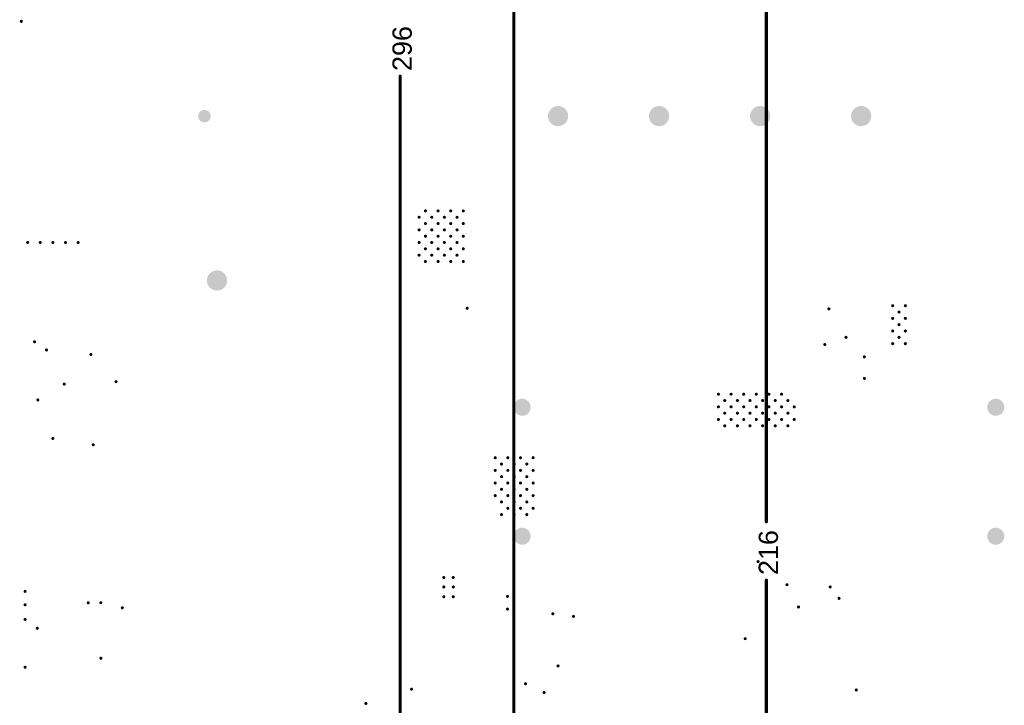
# Model space of a CAD drawing. Header units: inches. Extents: x -0.1 to 14.1, y -0.4 to 13.9.
# Tile 8 of 16: x 7 to 10.1, y 3.8 to 5.9. Entities that reach past the tile are written whole.
import ezdxf

# ---------------------------------------------------------------- set-up
doc = ezdxf.new("R2010")
doc.units = ezdxf.units.IN
doc.header["$MEASUREMENT"] = 0
for name, color, linetype in [('Mechanical32', 56, 'Continuous'), ('PadHoleLayer', 156, 'Continuous'), ('ViaHoleLayer', 16, 'Continuous')]:
    doc.layers.add(name, color=color, linetype=linetype)
doc.styles.add('Arial', font='txt', dxfattribs={"height": 0.2})

# ---------------------------------------------------------------- blocks, each defined once
blk = doc.blocks.new('K_______5011_11')
at = {"layer": 'PadHoleLayer'}
h = blk.add_hatch(color=156, dxfattribs=at)
edge = h.paths.add_edge_path()
edge.add_arc((0, 0), 0.0315, 0, 360)
blk = doc.blocks.new('FP_B32774X1305K000_RADIAL_MFG_49')
at = {"layer": 'PadHoleLayer'}
h = blk.add_hatch(color=156, dxfattribs=at)
edge = h.paths.add_edge_path()
edge.add_arc((-0.5413, 0), 0.0197, 0, 360)
h = blk.add_hatch(color=156, dxfattribs=at)
edge = h.paths.add_edge_path()
edge.add_arc((0.5413, 0), 0.0197, 0, 360)
blk = doc.blocks.new('FP_B32676G6126K000_RADIAL_MFG_451')
at = {"layer": 'PadHoleLayer'}
h = blk.add_hatch(color=156, dxfattribs=at)
edge = h.paths.add_edge_path()
edge.add_arc((-0.7382, 0.2008), 0.0266, 0, 360)
h = blk.add_hatch(color=156, dxfattribs=at)
edge = h.paths.add_edge_path()
edge.add_arc((0.7382, 0.2008), 0.0266, 0, 360)
h = blk.add_hatch(color=156, dxfattribs=at)
edge = h.paths.add_edge_path()
edge.add_arc((-0.7382, -0.2008), 0.0266, 0, 360)
h = blk.add_hatch(color=156, dxfattribs=at)
edge = h.paths.add_edge_path()
edge.add_arc((0.7382, -0.2008), 0.0266, 0, 360)
blk = doc.blocks.new('FP_B181179_V0_D6938_PTH8_MFG_539')
at = {"layer": 'PadHoleLayer'}
h = blk.add_hatch(color=156, dxfattribs=at)
edge = h.paths.add_edge_path()
edge.add_arc((-0.8661, 0.4724), 0.0315, 0, 360)
h = blk.add_hatch(color=156, dxfattribs=at)
edge = h.paths.add_edge_path()
edge.add_arc((0.8661, 0.4724), 0.0315, 0, 360)
h = blk.add_hatch(color=156, dxfattribs=at)
edge = h.paths.add_edge_path()
edge.add_arc((-0.8661, 0.1575), 0.0315, 0, 360)
h = blk.add_hatch(color=156, dxfattribs=at)
edge = h.paths.add_edge_path()
edge.add_arc((0.8661, 0.1575), 0.0315, 0, 360)
h = blk.add_hatch(color=156, dxfattribs=at)
edge = h.paths.add_edge_path()
edge.add_arc((-0.8661, -0.1575), 0.0315, 0, 360)
h = blk.add_hatch(color=156, dxfattribs=at)
edge = h.paths.add_edge_path()
edge.add_arc((0.8661, -0.1575), 0.0315, 0, 360)
h = blk.add_hatch(color=156, dxfattribs=at)
edge = h.paths.add_edge_path()
edge.add_arc((-0.8661, -0.4724), 0.0315, 0, 360)
h = blk.add_hatch(color=156, dxfattribs=at)
edge = h.paths.add_edge_path()
edge.add_arc((0.8661, -0.4724), 0.0315, 0, 360)

msp = doc.modelspace()

# ---------------------------------------------------------------- hatches: boundary and pattern name
at = {"layer": 'ViaHoleLayer'}
h = msp.add_hatch(color=16, dxfattribs=at)
edge = h.paths.add_edge_path()
edge.add_arc((6.9882, 5.8858), 0.005, 0, 360)
h = msp.add_hatch(color=16, dxfattribs=at)
edge = h.paths.add_edge_path()
edge.add_arc((8.2283, 5.2756), 0.005, 0, 360)
h = msp.add_hatch(color=16, dxfattribs=at)
edge = h.paths.add_edge_path()
edge.add_arc((8.248, 5.2953), 0.005, 0, 360)
h = msp.add_hatch(color=16, dxfattribs=at)
edge = h.paths.add_edge_path()
edge.add_arc((8.2677, 5.2756), 0.005, 0, 360)
h = msp.add_hatch(color=16, dxfattribs=at)
edge = h.paths.add_edge_path()
edge.add_arc((8.2874, 5.2953), 0.005, 0, 360)
h = msp.add_hatch(color=16, dxfattribs=at)
edge = h.paths.add_edge_path()
edge.add_arc((8.3071, 5.2756), 0.005, 0, 360)
h = msp.add_hatch(color=16, dxfattribs=at)
edge = h.paths.add_edge_path()
edge.add_arc((8.3268, 5.2953), 0.005, 0, 360)
h = msp.add_hatch(color=16, dxfattribs=at)
edge = h.paths.add_edge_path()
edge.add_arc((8.3465, 5.2756), 0.005, 0, 360)
h = msp.add_hatch(color=16, dxfattribs=at)
edge = h.paths.add_edge_path()
edge.add_arc((8.3661, 5.2953), 0.005, 0, 360)
h = msp.add_hatch(color=16, dxfattribs=at)
edge = h.paths.add_edge_path()
edge.add_arc((8.248, 5.2559), 0.005, 0, 360)
h = msp.add_hatch(color=16, dxfattribs=at)
edge = h.paths.add_edge_path()
edge.add_arc((8.2874, 5.2559), 0.005, 0, 360)
h = msp.add_hatch(color=16, dxfattribs=at)
edge = h.paths.add_edge_path()
edge.add_arc((8.3268, 5.2559), 0.005, 0, 360)
h = msp.add_hatch(color=16, dxfattribs=at)
edge = h.paths.add_edge_path()
edge.add_arc((8.3661, 5.2559), 0.005, 0, 360)
h = msp.add_hatch(color=16, dxfattribs=at)
edge = h.paths.add_edge_path()
edge.add_arc((8.2283, 5.2362), 0.005, 0, 360)
h = msp.add_hatch(color=16, dxfattribs=at)
edge = h.paths.add_edge_path()
edge.add_arc((8.248, 5.2165), 0.005, 0, 360)
h = msp.add_hatch(color=16, dxfattribs=at)
edge = h.paths.add_edge_path()
edge.add_arc((8.2677, 5.2362), 0.005, 0, 360)
h = msp.add_hatch(color=16, dxfattribs=at)
edge = h.paths.add_edge_path()
edge.add_arc((8.2874, 5.2165), 0.005, 0, 360)
h = msp.add_hatch(color=16, dxfattribs=at)
edge = h.paths.add_edge_path()
edge.add_arc((8.3071, 5.2362), 0.005, 0, 360)
h = msp.add_hatch(color=16, dxfattribs=at)
edge = h.paths.add_edge_path()
edge.add_arc((8.3268, 5.2165), 0.005, 0, 360)
h = msp.add_hatch(color=16, dxfattribs=at)
edge = h.paths.add_edge_path()
edge.add_arc((8.3465, 5.2362), 0.005, 0, 360)
h = msp.add_hatch(color=16, dxfattribs=at)
edge = h.paths.add_edge_path()
edge.add_arc((8.3661, 5.2165), 0.005, 0, 360)
h = msp.add_hatch(color=16, dxfattribs=at)
edge = h.paths.add_edge_path()
edge.add_arc((7.0079, 5.1969), 0.005, 0, 360)
h = msp.add_hatch(color=16, dxfattribs=at)
edge = h.paths.add_edge_path()
edge.add_arc((7.0472, 5.1969), 0.005, 0, 360)
h = msp.add_hatch(color=16, dxfattribs=at)
edge = h.paths.add_edge_path()
edge.add_arc((7.0866, 5.1969), 0.005, 0, 360)
h = msp.add_hatch(color=16, dxfattribs=at)
edge = h.paths.add_edge_path()
edge.add_arc((7.126, 5.1969), 0.005, 0, 360)
h = msp.add_hatch(color=16, dxfattribs=at)
edge = h.paths.add_edge_path()
edge.add_arc((7.1654, 5.1969), 0.005, 0, 360)
h = msp.add_hatch(color=16, dxfattribs=at)
edge = h.paths.add_edge_path()
edge.add_arc((8.2283, 5.1969), 0.005, 0, 360)
h = msp.add_hatch(color=16, dxfattribs=at)
edge = h.paths.add_edge_path()
edge.add_arc((8.2677, 5.1969), 0.005, 0, 360)
h = msp.add_hatch(color=16, dxfattribs=at)
edge = h.paths.add_edge_path()
edge.add_arc((8.3071, 5.1969), 0.005, 0, 360)
h = msp.add_hatch(color=16, dxfattribs=at)
edge = h.paths.add_edge_path()
edge.add_arc((8.3465, 5.1969), 0.005, 0, 360)
h = msp.add_hatch(color=16, dxfattribs=at)
edge = h.paths.add_edge_path()
edge.add_arc((8.2283, 5.1575), 0.005, 0, 360)
h = msp.add_hatch(color=16, dxfattribs=at)
edge = h.paths.add_edge_path()
edge.add_arc((8.248, 5.1772), 0.005, 0, 360)
h = msp.add_hatch(color=16, dxfattribs=at)
edge = h.paths.add_edge_path()
edge.add_arc((8.2677, 5.1575), 0.005, 0, 360)
h = msp.add_hatch(color=16, dxfattribs=at)
edge = h.paths.add_edge_path()
edge.add_arc((8.2874, 5.1772), 0.005, 0, 360)
h = msp.add_hatch(color=16, dxfattribs=at)
edge = h.paths.add_edge_path()
edge.add_arc((8.3071, 5.1575), 0.005, 0, 360)
h = msp.add_hatch(color=16, dxfattribs=at)
edge = h.paths.add_edge_path()
edge.add_arc((8.3268, 5.1772), 0.005, 0, 360)
h = msp.add_hatch(color=16, dxfattribs=at)
edge = h.paths.add_edge_path()
edge.add_arc((8.3465, 5.1575), 0.005, 0, 360)
h = msp.add_hatch(color=16, dxfattribs=at)
edge = h.paths.add_edge_path()
edge.add_arc((8.3661, 5.1772), 0.005, 0, 360)
h = msp.add_hatch(color=16, dxfattribs=at)
edge = h.paths.add_edge_path()
edge.add_arc((8.248, 5.1378), 0.005, 0, 360)
h = msp.add_hatch(color=16, dxfattribs=at)
edge = h.paths.add_edge_path()
edge.add_arc((8.2874, 5.1378), 0.005, 0, 360)
h = msp.add_hatch(color=16, dxfattribs=at)
edge = h.paths.add_edge_path()
edge.add_arc((8.3268, 5.1378), 0.005, 0, 360)
h = msp.add_hatch(color=16, dxfattribs=at)
edge = h.paths.add_edge_path()
edge.add_arc((8.3661, 5.1378), 0.005, 0, 360)
h = msp.add_hatch(color=16, dxfattribs=at)
edge = h.paths.add_edge_path()
edge.add_arc((9.7047, 5), 0.005, 0, 360)
h = msp.add_hatch(color=16, dxfattribs=at)
edge = h.paths.add_edge_path()
edge.add_arc((9.7441, 5), 0.005, 0, 360)
h = msp.add_hatch(color=16, dxfattribs=at)
edge = h.paths.add_edge_path()
edge.add_arc((8.378, 4.9921), 0.005, 0, 360)
h = msp.add_hatch(color=16, dxfattribs=at)
edge = h.paths.add_edge_path()
edge.add_arc((9.5059, 4.9901), 0.005, 0, 360)
h = msp.add_hatch(color=16, dxfattribs=at)
edge = h.paths.add_edge_path()
edge.add_arc((9.7244, 4.9803), 0.005, 0, 360)
h = msp.add_hatch(color=16, dxfattribs=at)
edge = h.paths.add_edge_path()
edge.add_arc((9.7047, 4.9606), 0.005, 0, 360)
h = msp.add_hatch(color=16, dxfattribs=at)
edge = h.paths.add_edge_path()
edge.add_arc((9.7244, 4.9409), 0.005, 0, 360)
h = msp.add_hatch(color=16, dxfattribs=at)
edge = h.paths.add_edge_path()
edge.add_arc((9.7441, 4.9606), 0.005, 0, 360)
h = msp.add_hatch(color=16, dxfattribs=at)
edge = h.paths.add_edge_path()
edge.add_arc((9.7047, 4.9213), 0.005, 0, 360)
h = msp.add_hatch(color=16, dxfattribs=at)
edge = h.paths.add_edge_path()
edge.add_arc((9.7441, 4.9213), 0.005, 0, 360)
h = msp.add_hatch(color=16, dxfattribs=at)
edge = h.paths.add_edge_path()
edge.add_arc((7.0295, 4.8878), 0.005, 0, 360)
h = msp.add_hatch(color=16, dxfattribs=at)
edge = h.paths.add_edge_path()
edge.add_arc((9.4929, 4.879), 0.005, 0, 360)
h = msp.add_hatch(color=16, dxfattribs=at)
edge = h.paths.add_edge_path()
edge.add_arc((9.5591, 4.9016), 0.005, 0, 360)
h = msp.add_hatch(color=16, dxfattribs=at)
edge = h.paths.add_edge_path()
edge.add_arc((9.7047, 4.8819), 0.005, 0, 360)
h = msp.add_hatch(color=16, dxfattribs=at)
edge = h.paths.add_edge_path()
edge.add_arc((9.7244, 4.9016), 0.005, 0, 360)
h = msp.add_hatch(color=16, dxfattribs=at)
edge = h.paths.add_edge_path()
edge.add_arc((9.7441, 4.8819), 0.005, 0, 360)
h = msp.add_hatch(color=16, dxfattribs=at)
edge = h.paths.add_edge_path()
edge.add_arc((7.0669, 4.8622), 0.005, 0, 360)
h = msp.add_hatch(color=16, dxfattribs=at)
edge = h.paths.add_edge_path()
edge.add_arc((7.2052, 4.8482), 0.005, 0, 360)
h = msp.add_hatch(color=16, dxfattribs=at)
edge = h.paths.add_edge_path()
edge.add_arc((9.6163, 4.8408), 0.005, 0, 360)
h = msp.add_hatch(color=16, dxfattribs=at)
edge = h.paths.add_edge_path()
edge.add_arc((7.122, 4.7559), 0.005, 0, 360)
h = msp.add_hatch(color=16, dxfattribs=at)
edge = h.paths.add_edge_path()
edge.add_arc((7.2835, 4.7633), 0.005, 0, 360)
h = msp.add_hatch(color=16, dxfattribs=at)
edge = h.paths.add_edge_path()
edge.add_arc((9.6163, 4.7736), 0.005, 0, 360)
h = msp.add_hatch(color=16, dxfattribs=at)
edge = h.paths.add_edge_path()
edge.add_arc((9.1614, 4.7244), 0.005, 0, 360)
h = msp.add_hatch(color=16, dxfattribs=at)
edge = h.paths.add_edge_path()
edge.add_arc((9.2008, 4.7244), 0.005, 0, 360)
h = msp.add_hatch(color=16, dxfattribs=at)
edge = h.paths.add_edge_path()
edge.add_arc((9.2402, 4.7244), 0.005, 0, 360)
h = msp.add_hatch(color=16, dxfattribs=at)
edge = h.paths.add_edge_path()
edge.add_arc((9.2795, 4.7244), 0.005, 0, 360)
h = msp.add_hatch(color=16, dxfattribs=at)
edge = h.paths.add_edge_path()
edge.add_arc((9.3189, 4.7244), 0.005, 0, 360)
h = msp.add_hatch(color=16, dxfattribs=at)
edge = h.paths.add_edge_path()
edge.add_arc((9.3583, 4.7244), 0.005, 0, 360)
h = msp.add_hatch(color=16, dxfattribs=at)
edge = h.paths.add_edge_path()
edge.add_arc((7.0399, 4.7065), 0.005, 0, 360)
h = msp.add_hatch(color=16, dxfattribs=at)
edge = h.paths.add_edge_path()
edge.add_arc((9.1811, 4.7047), 0.005, 0, 360)
h = msp.add_hatch(color=16, dxfattribs=at)
edge = h.paths.add_edge_path()
edge.add_arc((9.2205, 4.7047), 0.005, 0, 360)
h = msp.add_hatch(color=16, dxfattribs=at)
edge = h.paths.add_edge_path()
edge.add_arc((9.2598, 4.7047), 0.005, 0, 360)
h = msp.add_hatch(color=16, dxfattribs=at)
edge = h.paths.add_edge_path()
edge.add_arc((9.2992, 4.7047), 0.005, 0, 360)
h = msp.add_hatch(color=16, dxfattribs=at)
edge = h.paths.add_edge_path()
edge.add_arc((9.3386, 4.7047), 0.005, 0, 360)
h = msp.add_hatch(color=16, dxfattribs=at)
edge = h.paths.add_edge_path()
edge.add_arc((9.378, 4.7047), 0.005, 0, 360)
h = msp.add_hatch(color=16, dxfattribs=at)
edge = h.paths.add_edge_path()
edge.add_arc((9.1614, 4.685), 0.005, 0, 360)
h = msp.add_hatch(color=16, dxfattribs=at)
edge = h.paths.add_edge_path()
edge.add_arc((9.1811, 4.6654), 0.005, 0, 360)
h = msp.add_hatch(color=16, dxfattribs=at)
edge = h.paths.add_edge_path()
edge.add_arc((9.2008, 4.685), 0.005, 0, 360)
h = msp.add_hatch(color=16, dxfattribs=at)
edge = h.paths.add_edge_path()
edge.add_arc((9.2205, 4.6654), 0.005, 0, 360)
h = msp.add_hatch(color=16, dxfattribs=at)
edge = h.paths.add_edge_path()
edge.add_arc((9.2402, 4.685), 0.005, 0, 360)
h = msp.add_hatch(color=16, dxfattribs=at)
edge = h.paths.add_edge_path()
edge.add_arc((9.2598, 4.6654), 0.005, 0, 360)
h = msp.add_hatch(color=16, dxfattribs=at)
edge = h.paths.add_edge_path()
edge.add_arc((9.2795, 4.685), 0.005, 0, 360)
h = msp.add_hatch(color=16, dxfattribs=at)
edge = h.paths.add_edge_path()
edge.add_arc((9.2992, 4.6654), 0.005, 0, 360)
h = msp.add_hatch(color=16, dxfattribs=at)
edge = h.paths.add_edge_path()
edge.add_arc((9.3189, 4.685), 0.005, 0, 360)
h = msp.add_hatch(color=16, dxfattribs=at)
edge = h.paths.add_edge_path()
edge.add_arc((9.3386, 4.6654), 0.005, 0, 360)
h = msp.add_hatch(color=16, dxfattribs=at)
edge = h.paths.add_edge_path()
edge.add_arc((9.3583, 4.685), 0.005, 0, 360)
h = msp.add_hatch(color=16, dxfattribs=at)
edge = h.paths.add_edge_path()
edge.add_arc((9.378, 4.6654), 0.005, 0, 360)
h = msp.add_hatch(color=16, dxfattribs=at)
edge = h.paths.add_edge_path()
edge.add_arc((9.3976, 4.685), 0.005, 0, 360)
h = msp.add_hatch(color=16, dxfattribs=at)
edge = h.paths.add_edge_path()
edge.add_arc((9.1614, 4.6457), 0.005, 0, 360)
h = msp.add_hatch(color=16, dxfattribs=at)
edge = h.paths.add_edge_path()
edge.add_arc((9.2008, 4.6457), 0.005, 0, 360)
h = msp.add_hatch(color=16, dxfattribs=at)
edge = h.paths.add_edge_path()
edge.add_arc((9.2402, 4.6457), 0.005, 0, 360)
h = msp.add_hatch(color=16, dxfattribs=at)
edge = h.paths.add_edge_path()
edge.add_arc((9.2795, 4.6457), 0.005, 0, 360)
h = msp.add_hatch(color=16, dxfattribs=at)
edge = h.paths.add_edge_path()
edge.add_arc((9.3189, 4.6457), 0.005, 0, 360)
h = msp.add_hatch(color=16, dxfattribs=at)
edge = h.paths.add_edge_path()
edge.add_arc((9.3583, 4.6457), 0.005, 0, 360)
h = msp.add_hatch(color=16, dxfattribs=at)
edge = h.paths.add_edge_path()
edge.add_arc((9.3976, 4.6457), 0.005, 0, 360)
h = msp.add_hatch(color=16, dxfattribs=at)
edge = h.paths.add_edge_path()
edge.add_arc((9.1811, 4.626), 0.005, 0, 360)
h = msp.add_hatch(color=16, dxfattribs=at)
edge = h.paths.add_edge_path()
edge.add_arc((9.2205, 4.626), 0.005, 0, 360)
h = msp.add_hatch(color=16, dxfattribs=at)
edge = h.paths.add_edge_path()
edge.add_arc((9.2598, 4.626), 0.005, 0, 360)
h = msp.add_hatch(color=16, dxfattribs=at)
edge = h.paths.add_edge_path()
edge.add_arc((9.2992, 4.626), 0.005, 0, 360)
h = msp.add_hatch(color=16, dxfattribs=at)
edge = h.paths.add_edge_path()
edge.add_arc((9.3386, 4.626), 0.005, 0, 360)
h = msp.add_hatch(color=16, dxfattribs=at)
edge = h.paths.add_edge_path()
edge.add_arc((9.378, 4.626), 0.005, 0, 360)
h = msp.add_hatch(color=16, dxfattribs=at)
edge = h.paths.add_edge_path()
edge.add_arc((7.0866, 4.5866), 0.005, 0, 360)
h = msp.add_hatch(color=16, dxfattribs=at)
edge = h.paths.add_edge_path()
edge.add_arc((7.2126, 4.5669), 0.005, 0, 360)
h = msp.add_hatch(color=16, dxfattribs=at)
edge = h.paths.add_edge_path()
edge.add_arc((8.4656, 4.5266), 0.005, 0, 360)
h = msp.add_hatch(color=16, dxfattribs=at)
edge = h.paths.add_edge_path()
edge.add_arc((8.5049, 4.5266), 0.005, 0, 360)
h = msp.add_hatch(color=16, dxfattribs=at)
edge = h.paths.add_edge_path()
edge.add_arc((8.5443, 4.5266), 0.005, 0, 360)
h = msp.add_hatch(color=16, dxfattribs=at)
edge = h.paths.add_edge_path()
edge.add_arc((8.5837, 4.5266), 0.005, 0, 360)
h = msp.add_hatch(color=16, dxfattribs=at)
edge = h.paths.add_edge_path()
edge.add_arc((8.4656, 4.4872), 0.005, 0, 360)
h = msp.add_hatch(color=16, dxfattribs=at)
edge = h.paths.add_edge_path()
edge.add_arc((8.4852, 4.5069), 0.005, 0, 360)
h = msp.add_hatch(color=16, dxfattribs=at)
edge = h.paths.add_edge_path()
edge.add_arc((8.5049, 4.4872), 0.005, 0, 360)
h = msp.add_hatch(color=16, dxfattribs=at)
edge = h.paths.add_edge_path()
edge.add_arc((8.5246, 4.5069), 0.005, 0, 360)
h = msp.add_hatch(color=16, dxfattribs=at)
edge = h.paths.add_edge_path()
edge.add_arc((8.5443, 4.4872), 0.005, 0, 360)
h = msp.add_hatch(color=16, dxfattribs=at)
edge = h.paths.add_edge_path()
edge.add_arc((8.564, 4.5069), 0.005, 0, 360)
h = msp.add_hatch(color=16, dxfattribs=at)
edge = h.paths.add_edge_path()
edge.add_arc((8.5837, 4.4872), 0.005, 0, 360)
h = msp.add_hatch(color=16, dxfattribs=at)
edge = h.paths.add_edge_path()
edge.add_arc((8.4656, 4.4478), 0.005, 0, 360)
h = msp.add_hatch(color=16, dxfattribs=at)
edge = h.paths.add_edge_path()
edge.add_arc((8.4852, 4.4675), 0.005, 0, 360)
h = msp.add_hatch(color=16, dxfattribs=at)
edge = h.paths.add_edge_path()
edge.add_arc((8.5049, 4.4478), 0.005, 0, 360)
h = msp.add_hatch(color=16, dxfattribs=at)
edge = h.paths.add_edge_path()
edge.add_arc((8.5246, 4.4675), 0.005, 0, 360)
h = msp.add_hatch(color=16, dxfattribs=at)
edge = h.paths.add_edge_path()
edge.add_arc((8.5443, 4.4478), 0.005, 0, 360)
h = msp.add_hatch(color=16, dxfattribs=at)
edge = h.paths.add_edge_path()
edge.add_arc((8.564, 4.4675), 0.005, 0, 360)
h = msp.add_hatch(color=16, dxfattribs=at)
edge = h.paths.add_edge_path()
edge.add_arc((8.5837, 4.4478), 0.005, 0, 360)
h = msp.add_hatch(color=16, dxfattribs=at)
edge = h.paths.add_edge_path()
edge.add_arc((8.4852, 4.4281), 0.005, 0, 360)
h = msp.add_hatch(color=16, dxfattribs=at)
edge = h.paths.add_edge_path()
edge.add_arc((8.5246, 4.4281), 0.005, 0, 360)
h = msp.add_hatch(color=16, dxfattribs=at)
edge = h.paths.add_edge_path()
edge.add_arc((8.564, 4.4281), 0.005, 0, 360)
h = msp.add_hatch(color=16, dxfattribs=at)
edge = h.paths.add_edge_path()
edge.add_arc((8.4656, 4.4085), 0.005, 0, 360)
h = msp.add_hatch(color=16, dxfattribs=at)
edge = h.paths.add_edge_path()
edge.add_arc((8.4852, 4.3888), 0.005, 0, 360)
h = msp.add_hatch(color=16, dxfattribs=at)
edge = h.paths.add_edge_path()
edge.add_arc((8.5049, 4.4085), 0.005, 0, 360)
h = msp.add_hatch(color=16, dxfattribs=at)
edge = h.paths.add_edge_path()
edge.add_arc((8.5246, 4.3888), 0.005, 0, 360)
h = msp.add_hatch(color=16, dxfattribs=at)
edge = h.paths.add_edge_path()
edge.add_arc((8.5443, 4.4085), 0.005, 0, 360)
h = msp.add_hatch(color=16, dxfattribs=at)
edge = h.paths.add_edge_path()
edge.add_arc((8.564, 4.3888), 0.005, 0, 360)
h = msp.add_hatch(color=16, dxfattribs=at)
edge = h.paths.add_edge_path()
edge.add_arc((8.5837, 4.4085), 0.005, 0, 360)
h = msp.add_hatch(color=16, dxfattribs=at)
edge = h.paths.add_edge_path()
edge.add_arc((8.5049, 4.3691), 0.005, 0, 360)
h = msp.add_hatch(color=16, dxfattribs=at)
edge = h.paths.add_edge_path()
edge.add_arc((8.5443, 4.3691), 0.005, 0, 360)
h = msp.add_hatch(color=16, dxfattribs=at)
edge = h.paths.add_edge_path()
edge.add_arc((8.5837, 4.3691), 0.005, 0, 360)
h = msp.add_hatch(color=16, dxfattribs=at)
edge = h.paths.add_edge_path()
edge.add_arc((8.4852, 4.3494), 0.005, 0, 360)
h = msp.add_hatch(color=16, dxfattribs=at)
edge = h.paths.add_edge_path()
edge.add_arc((8.5246, 4.3494), 0.005, 0, 360)
h = msp.add_hatch(color=16, dxfattribs=at)
edge = h.paths.add_edge_path()
edge.add_arc((8.564, 4.3494), 0.005, 0, 360)
h = msp.add_hatch(color=16, dxfattribs=at)
edge = h.paths.add_edge_path()
edge.add_arc((9.2848, 4.2031), 0.005, 0, 360)
h = msp.add_hatch(color=16, dxfattribs=at)
edge = h.paths.add_edge_path()
edge.add_arc((8.3053, 4.1535), 0.005, 0, 360)
h = msp.add_hatch(color=16, dxfattribs=at)
edge = h.paths.add_edge_path()
edge.add_arc((8.3349, 4.1535), 0.005, 0, 360)
h = msp.add_hatch(color=16, dxfattribs=at)
edge = h.paths.add_edge_path()
edge.add_arc((7, 4.1103), 0.005, 0, 360)
h = msp.add_hatch(color=16, dxfattribs=at)
edge = h.paths.add_edge_path()
edge.add_arc((8.3053, 4.124), 0.005, 0, 360)
h = msp.add_hatch(color=16, dxfattribs=at)
edge = h.paths.add_edge_path()
edge.add_arc((8.3349, 4.124), 0.005, 0, 360)
h = msp.add_hatch(color=16, dxfattribs=at)
edge = h.paths.add_edge_path()
edge.add_arc((9.3751, 4.1309), 0.005, 0, 360)
h = msp.add_hatch(color=16, dxfattribs=at)
edge = h.paths.add_edge_path()
edge.add_arc((9.5098, 4.124), 0.005, 0, 360)
h = msp.add_hatch(color=16, dxfattribs=at)
edge = h.paths.add_edge_path()
edge.add_arc((8.3053, 4.0935), 0.005, 0, 360)
h = msp.add_hatch(color=16, dxfattribs=at)
edge = h.paths.add_edge_path()
edge.add_arc((8.3349, 4.0935), 0.005, 0, 360)
h = msp.add_hatch(color=16, dxfattribs=at)
edge = h.paths.add_edge_path()
edge.add_arc((8.5039, 4.0945), 0.005, 0, 360)
h = msp.add_hatch(color=16, dxfattribs=at)
edge = h.paths.add_edge_path()
edge.add_arc((9.5374, 4.0886), 0.005, 0, 360)
h = msp.add_hatch(color=16, dxfattribs=at)
edge = h.paths.add_edge_path()
edge.add_arc((7, 4.0684), 0.005, 0, 360)
h = msp.add_hatch(color=16, dxfattribs=at)
edge = h.paths.add_edge_path()
edge.add_arc((7.1969, 4.0748), 0.005, 0, 360)
h = msp.add_hatch(color=16, dxfattribs=at)
edge = h.paths.add_edge_path()
edge.add_arc((7.2362, 4.0748), 0.005, 0, 360)
h = msp.add_hatch(color=16, dxfattribs=at)
edge = h.paths.add_edge_path()
edge.add_arc((7.3031, 4.0591), 0.005, 0, 360)
h = msp.add_hatch(color=16, dxfattribs=at)
edge = h.paths.add_edge_path()
edge.add_arc((8.5039, 4.0551), 0.005, 0, 360)
h = msp.add_hatch(color=16, dxfattribs=at)
edge = h.paths.add_edge_path()
edge.add_arc((9.4109, 4.0616), 0.005, 0, 360)
h = msp.add_hatch(color=16, dxfattribs=at)
edge = h.paths.add_edge_path()
edge.add_arc((7, 4.0228), 0.005, 0, 360)
h = msp.add_hatch(color=16, dxfattribs=at)
edge = h.paths.add_edge_path()
edge.add_arc((8.6452, 4.0404), 0.005, 0, 360)
h = msp.add_hatch(color=16, dxfattribs=at)
edge = h.paths.add_edge_path()
edge.add_arc((8.7095, 4.0324), 0.005, 0, 360)
h = msp.add_hatch(color=16, dxfattribs=at)
edge = h.paths.add_edge_path()
edge.add_arc((7.0379, 3.9953), 0.005, 0, 360)
h = msp.add_hatch(color=16, dxfattribs=at)
edge = h.paths.add_edge_path()
edge.add_arc((9.2448, 3.9629), 0.005, 0, 360)
h = msp.add_hatch(color=16, dxfattribs=at)
edge = h.paths.add_edge_path()
edge.add_arc((7.2363, 3.9019), 0.005, 0, 360)
h = msp.add_hatch(color=16, dxfattribs=at)
edge = h.paths.add_edge_path()
edge.add_arc((7, 3.874), 0.005, 0, 360)
h = msp.add_hatch(color=16, dxfattribs=at)
edge = h.paths.add_edge_path()
edge.add_arc((8.6614, 3.878), 0.005, 0, 360)
h = msp.add_hatch(color=16, dxfattribs=at)
edge = h.paths.add_edge_path()
edge.add_arc((8.2049, 3.8058), 0.005, 0, 360)
h = msp.add_hatch(color=16, dxfattribs=at)
edge = h.paths.add_edge_path()
edge.add_arc((8.56, 3.8227), 0.005, 0, 360)
h = msp.add_hatch(color=16, dxfattribs=at)
edge = h.paths.add_edge_path()
edge.add_arc((9.5911, 3.8032), 0.005, 0, 360)
h = msp.add_hatch(color=16, dxfattribs=at)
edge = h.paths.add_edge_path()
edge.add_arc((8.6181, 3.7953), 0.005, 0, 360)
h = msp.add_hatch(color=16, dxfattribs=at)
edge = h.paths.add_edge_path()
edge.add_arc((8.0625, 3.7611), 0.005, 0, 360)

# ---------------------------------------------------------------- linework, layer by layer
at = {"layer": 'Mechanical32'}
for points in [[(9.311, 4.3273, 0.01, 0.01, 0), (9.311, 8.5046, 0.01, 0.01, 0)], [(8.5236, 3.5789, 0.01, 0.01, 0), (8.5236, 7.0079, 0.01, 0.01, 0)], [(8.1693, 0, 0.01, 0.01, 0), (8.1693, 5.7152, 0.01, 0.01, 0)], [(9.311, 0, 0.01, 0.01, 0), (9.311, 4.1453, 0.01, 0.01, 0)]]:
    msp.add_lwpolyline(points, format="xyseb", dxfattribs=at)
for points in [[(8.1668, 5.7152, 0.005, 0.005, 1), (8.1718, 5.7152, 0.005, 0.005, 1)], [(9.3085, 4.3273, 0.005, 0.005, 1), (9.3135, 4.3273, 0.005, 0.005, 1)], [(9.3085, 4.1453, 0.005, 0.005, 1), (9.3135, 4.1453, 0.005, 0.005, 1)]]:
    msp.add_lwpolyline(points, format="xyseb", close=True, dxfattribs=at)

# ---------------------------------------------------------------- block references
at = {"rotation": 90}
for name, p in [('FP_B181179_V0_D6938_PTH8_MFG_539', (9.1339, 6.4567)), ('FP_B32774X1305K000_RADIAL_MFG_49', (7.5591, 6.1319))]:
    msp.add_blockref(name, p, dxfattribs=at)
for name, p in [('K_______5011_11', (7.5984, 5.0787)), ('FP_B32676G6126K000_RADIAL_MFG_451', (9.2878, 4.4829))]:
    msp.add_blockref(name, p)

# ---------------------------------------------------------------- texts
at = {"layer": 'Mechanical32', "style": 'Arial'}
for s, p in [('296', (8.2053, 5.7312)), ('216', (9.347, 4.1613))]:
    msp.add_text(s, height=0.06, rotation=90, dxfattribs=at).set_placement(p)

doc.saveas('drawing.dxf')
